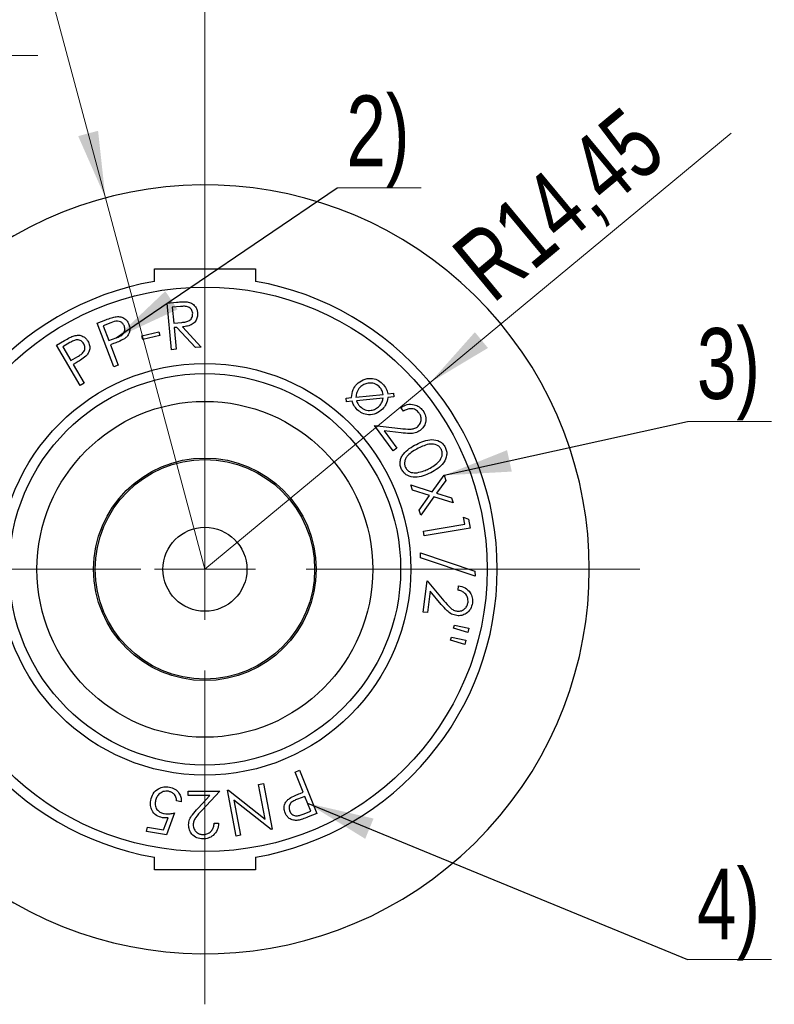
# Model space of a CAD drawing. Header units: millimetres. Extents: x 0 to 420, y 0 to 297.
# Tile 9 of 68: x 79 to 116, y 67 to 116. Entities that reach past the tile are written whole.
import ezdxf

# ---------------------------------------------------------------- set-up
doc = ezdxf.new("R2010")
doc.units = ezdxf.units.MM
doc.linetypes.add('CENTERX2', pattern=[20.32, 12.7, -2.54, 2.54, -2.54])
doc.styles.add('SLDTEXTSTYLE0', font='TXT', dxfattribs={"width": 0.75})
doc.dimstyles.new('SLDDIMSTYLE0', dxfattribs={"dimtxt": 3.5, "dimasz": 3.302, "dimexe": 0, "dimexo": 0.0625, "dimgap": 0.875, "dimtad": 1, "dimrnd": 1e-09, "dimzin": 12, "dimdsep": 46, "dimtxsty": 'SLDTEXTSTYLE0', "dimsah": 1, "dimcen": 0.09, "dimadec": 0, "dimazin": 3, "dimtfac": 1, "dimtmove": 0, "dimatfit": 0, "dimfxl": 0, "dimfrac": 2, "dimtolj": 1, "dimtzin": 12, "dimarcsym": 0})
doc.dimstyles.new('SLDDIMSTYLE1', dxfattribs={"dimtxt": 3.5, "dimasz": 3.302, "dimexe": 0, "dimexo": 0.0625, "dimgap": 0.875, "dimtad": 1, "dimrnd": 1e-09, "dimzin": 12, "dimdsep": 46, "dimtxsty": 'SLDTEXTSTYLE0', "dimsah": 1, "dimcen": 0.09, "dimadec": 0, "dimazin": 3, "dimtfac": 1, "dimtofl": 0, "dimtmove": 0, "dimatfit": 3, "dimfxl": 0, "dimfrac": 2, "dimtolj": 1, "dimtzin": 12, "dimarcsym": 0})
doc.dimstyles.new('SLDDIMSTYLE3', dxfattribs={"dimtxt": 3.5, "dimasz": 3.302, "dimexe": 0, "dimexo": 0.0625, "dimgap": 0.875, "dimtad": 1, "dimrnd": 1e-09, "dimzin": 12, "dimdsep": 46, "dimtxsty": 'SLDTEXTSTYLE0', "dimsah": 1, "dimcen": 0, "dimadec": 0, "dimazin": 3, "dimtfac": 1, "dimtofl": 0, "dimtmove": 0, "dimatfit": 3, "dimfxl": 0, "dimfrac": 2, "dimtolj": 1, "dimtzin": 12, "dimarcsym": 0})
doc.dimstyles.new('SLDDIMSTYLE4', dxfattribs={"dimtxt": 0.18, "dimasz": 3.302, "dimexe": 0, "dimexo": 0.0625, "dimgap": 0, "dimtad": 0, "dimtih": 1, "dimtoh": 1, "dimdec": 0, "dimrnd": 1e-09, "dimzin": 0, "dimdsep": 46, "dimtxsty": 'Standard', "dimsah": 1, "dimcen": 0.09, "dimadec": 0, "dimazin": 0, "dimtfac": 3.302, "dimtdec": 0, "dimtofl": 0, "dimtmove": 0, "dimatfit": 3, "dimfxl": 0, "dimfrac": 2, "dimtolj": 1, "dimtzin": 0, "dimarcsym": 0})

# ---------------------------------------------------------------- blocks, each defined once
blk = doc.blocks.new('_D_8')
at = {"color": 7, "linetype": 'Continuous', "lineweight": 0}
for q in [(79.015, 122.128), (87.953, 88.77)]:
    blk.add_line((83.036, 107.123), q, dxfattribs=at)
at = {"color": 7, "linetype": 'Continuous', "lineweight": 18}
blk.add_solid([(83.036, 107.123), (82.672, 110.444), (81.69, 110.181)], dxfattribs=at)
at = {"color": 7, "linetype": 'Continuous', "lineweight": 18, "insert": (83.362, 123.293), "char_height": 3.5, "attachment_point": 1, "rotation": 285, "style": 'SLDTEXTSTYLE0'}
blk.add_mtext('R19', dxfattribs=at)
blk = doc.blocks.new('_D_9')
at = {"color": 7, "linetype": 'Continuous', "lineweight": 0}
for q in [(113.958, 110.333), (87.953, 88.77)]:
    blk.add_line((99.077, 97.994), q, dxfattribs=at)
at = {"color": 7, "linetype": 'Continuous', "lineweight": 18}
blk.add_solid([(99.077, 97.994), (101.943, 99.71), (101.295, 100.492)], dxfattribs=at)
at = {"color": 7, "linetype": 'Continuous', "lineweight": 18, "insert": (99.948, 104.557), "char_height": 3.5, "attachment_point": 1, "rotation": 39.6639, "style": 'SLDTEXTSTYLE0'}
blk.add_mtext('R14,45', dxfattribs=at)
blk = doc.blocks.new('_D_10')
at = {"color": 7, "linetype": 'Continuous', "lineweight": 0}
for p, q in [((57.703, 107.37), (57.703, 115.159)), ((73.348, 107.37), (73.348, 115.159)), ((57.703, 114.159), (51.353, 114.159)), ((73.348, 114.159), (57.703, 114.159)), ((73.348, 114.159), (79.698, 114.159))]:
    blk.add_line(p, q, dxfattribs=at)
at = {"color": 7, "linetype": 'Continuous', "lineweight": 18}
for points in [[(57.703, 114.159), (54.401, 114.667), (54.401, 113.651)], [(73.348, 114.159), (76.65, 113.651), (76.65, 114.667)]]:
    blk.add_solid(points, dxfattribs=at)
at = {"color": 7, "linetype": 'Continuous', "lineweight": 18, "insert": (59.684, 118.671), "char_height": 3.5, "attachment_point": 1, "style": 'SLDTEXTSTYLE0'}
blk.add_mtext('15,64', dxfattribs=at)
blk = doc.blocks.new('_D_12')
at = {"color": 7, "linetype": 'Continuous', "lineweight": 0}
for p, q in [((57.203, 106.87), (57.203, 127.411)), ((87.953, 89.77), (87.953, 127.411)), ((57.203, 126.411), (87.953, 126.411))]:
    blk.add_line(p, q, dxfattribs=at)
at = {"color": 7, "linetype": 'Continuous', "lineweight": 18}
for points in [[(57.203, 126.411), (60.505, 125.903), (60.505, 126.919)], [(87.953, 126.411), (84.651, 126.919), (84.651, 125.903)]]:
    blk.add_solid(points, dxfattribs=at)
at = {"color": 7, "linetype": 'Continuous', "lineweight": 18, "insert": (67.307, 130.923), "char_height": 3.5, "attachment_point": 1, "style": 'SLDTEXTSTYLE0'}
blk.add_mtext('30,75', dxfattribs=at)
blk = doc.blocks.new('SW_NOTE_0_1')
at = {"color": 0, "linetype": 'Continuous', "lineweight": 0}
blk.add_line((4.155, 0), (0, 0), dxfattribs=at)
at = {"color": 0, "linetype": 'Continuous', "lineweight": 0, "insert": (0.461, 4.556), "char_height": 3.5, "attachment_point": 1, "style": 'SLDTEXTSTYLE0'}
blk.add_mtext('2)', dxfattribs=at)
blk = doc.blocks.new('SW_NOTE_0_2')
at = {"color": 0, "linetype": 'Continuous', "lineweight": 0}
blk.add_line((4.155, 0), (0, 0), dxfattribs=at)
at = {"color": 0, "linetype": 'Continuous', "lineweight": 0, "insert": (0.462, 4.61), "char_height": 3.5, "attachment_point": 1, "style": 'SLDTEXTSTYLE0'}
blk.add_mtext('3)', dxfattribs=at)
blk = doc.blocks.new('SW_NOTE_0_3')
at = {"color": 0, "linetype": 'Continuous', "lineweight": 0}
blk.add_line((4.155, 0), (0, 0), dxfattribs=at)
at = {"color": 0, "linetype": 'Continuous', "lineweight": 0, "insert": (0.462, 4.488), "char_height": 3.5, "attachment_point": 1, "style": 'SLDTEXTSTYLE0'}
blk.add_mtext('4)', dxfattribs=at)
blk = doc.blocks.new('SW_CENTERMARKSYMBOL_0')
at = {"color": 0, "linetype": 'Continuous', "lineweight": 18}
for p, q in [((0, 5), (0, 21.5)), ((0, 0), (0, 2.5)), ((-5, 0), (-21.5, 0)), ((0, 0), (-2.5, 0)), ((0, 0), (0, -2.5)), ((0, 0), (2.5, 0)), ((5, 0), (21.5, 0)), ((0, -5), (0, -21.5))]:
    blk.add_line(p, q, dxfattribs=at)

msp = doc.modelspace()

# ---------------------------------------------------------------- linework, layer by layer
at = {"color": 7, "linetype": 'Continuous', "lineweight": 25}
for p, q in [((85.45335, 103.00246), (85.45335, 103.62036)), ((90.45335, 103.62036), (90.45335, 103.00246)), ((86.09053, 101.92958), (86.55016, 101.97048)), ((86.29641, 99.62213), (86.09053, 101.92958)), ((86.74767, 101.76042), (86.34149, 101.72463)), ((86.34149, 101.72463), (86.4112, 100.94014)), ((82.62952, 100.93873), (83.05941, 101.10139)), ((83.44468, 98.78092), (82.62952, 100.93873)), ((83.30526, 100.95453), (82.92417, 100.81092)), ((82.92417, 100.81092), (83.20162, 100.07709)), ((86.4112, 100.94014), (86.80856, 100.97221)), ((86.84713, 100.75285), (87.77243, 99.75412)), ((84.84323, 100.31458), (85.68209, 100.50837)), ((84.88598, 100.12821), (84.84323, 100.31458)), ((85.72484, 100.32201), (84.88598, 100.12821)), ((85.68209, 100.50837), (85.72484, 100.32201)), ((86.56317, 100.72776), (86.43118, 100.71614)), ((86.43118, 100.71614), (86.52692, 99.64304)), ((87.48708, 99.72856), (86.56317, 100.72776)), ((80.61743, 99.84146), (81.0134, 100.07476)), ((81.78812, 97.85468), (80.61743, 99.84146)), ((81.28109, 99.97251), (80.93021, 99.7657)), ((80.93021, 99.7657), (81.32803, 99.08997)), ((83.20162, 100.07709), (83.5683, 100.21094)), ((83.43492, 99.92419), (83.28109, 99.8661)), ((83.28109, 99.8661), (83.66032, 98.86272)), ((81.32803, 99.08997), (81.66636, 99.28423)), ((86.52692, 99.64304), (86.29641, 99.62213)), ((87.77243, 99.75412), (87.48708, 99.72856)), ((81.58457, 98.97889), (81.44282, 98.8957)), ((81.44282, 98.8957), (81.98703, 97.97179)), ((83.66032, 98.86272), (83.44468, 98.78092)), ((81.98703, 97.97179), (81.78812, 97.85468)), ((95.4177, 97.27817), (96.76453, 97.41713)), ((96.98667, 97.4413), (97.26645, 97.47104)), ((97.26645, 97.47104), (97.29015, 97.28747)), ((94.93111, 97.22752), (95.20531, 97.25587)), ((94.95203, 97.04766), (94.93111, 97.22752)), ((95.2318, 97.07694), (94.95203, 97.04766)), ((96.76313, 97.23449), (95.44512, 97.09832)), ((97.29015, 97.28747), (96.99039, 97.25726)), ((97.77444, 96.59392), (97.64431, 96.77191)), ((97.25997, 94.61969), (96.33606, 95.88193)), ((96.33606, 95.88193), (97.62247, 95.73321)), ((97.64896, 95.51199), (96.81103, 95.60913)), ((96.81103, 95.60913), (97.43936, 94.75121)), ((97.43936, 94.75121), (97.25997, 94.61969)), ((99.19072, 92.6032), (99.78048, 93.41557)), ((99.86321, 93.16415), (99.40172, 92.53535)), ((99.78048, 93.41557), (99.86321, 93.16415)), ((98.21569, 92.68918), (98.13343, 92.93921)), ((98.13343, 92.93921), (99.19072, 92.6032)), ((99.0606, 92.42335), (98.21569, 92.68918)), ((99.40172, 92.53535), (100.14624, 92.30251)), ((98.54101, 91.7002), (99.0606, 92.42335)), ((99.27252, 92.35363), (98.62467, 91.44599)), ((100.22896, 92.05109), (99.27252, 92.35363)), ((100.14624, 92.30251), (100.22896, 92.05109)), ((98.62467, 91.44599), (98.54101, 91.7002)), ((100.79713, 90.99667), (100.73764, 91.3522)), ((100.73764, 91.3522), (100.9821, 91.25414)), ((100.9821, 91.25414), (101.05646, 90.80892)), ((98.75412, 90.65509), (100.79713, 90.99667)), ((98.79176, 90.43015), (98.75412, 90.65509)), ((101.05646, 90.80892), (98.79176, 90.43015)), ((98.60801, 89.33755), (98.60289, 89.57736)), ((98.60289, 89.57736), (101.30212, 88.67622)), ((101.30724, 88.43455), (98.60801, 89.33755)), ((101.30212, 88.67622), (101.30724, 88.43455)), ((98.7385, 86.65663), (98.93183, 88.20887)), ((98.93183, 88.20887), (99.76651, 87.21804)), ((99.09031, 87.68417), (98.95925, 86.62921)), ((99.63359, 87.03865), (99.09031, 87.68417)), ((100.46688, 87.73994), (100.4943, 87.95884)), ((98.95925, 86.62921), (98.7385, 86.65663)), ((100.24814, 85.85652), (100.28858, 86.01499)), ((100.94572, 85.64273), (100.24814, 85.85652)), ((100.28858, 86.01499), (101.00335, 85.86813)), ((101.00335, 85.86813), (100.94572, 85.64273)), ((100.09757, 85.2649), (100.13753, 85.42198)), ((100.79422, 85.04926), (100.09757, 85.2649)), ((100.13753, 85.42198), (100.85184, 85.27512)), ((100.85184, 85.27512), (100.79422, 85.04926)), ((92.41441, 78.7504), (92.62819, 78.83591)), ((92.80991, 77.75678), (92.41441, 78.7504)), ((92.62819, 78.83591), (93.47868, 76.69948)), ((90.61005, 78.13973), (90.84428, 78.18388)), ((90.93398, 76.42762), (90.61005, 78.13973)), ((90.84428, 78.18388), (91.27231, 75.91919)), ((87.12538, 77.58838), (87.12631, 77.81099)), ((88.19057, 77.5828), (87.12538, 77.58838)), ((87.12631, 77.81099), (88.69342, 77.80263)), ((87.61336, 76.96609), (88.19057, 77.5828)), ((88.69342, 77.80263), (87.80669, 76.85501)), ((89.06617, 77.84788), (89.11683, 77.85717)), ((89.4942, 75.58318), (89.06617, 77.84788)), ((89.11683, 77.85717), (90.93398, 76.42762)), ((92.8931, 77.54764), (92.52967, 77.40868)), ((92.65747, 77.69636), (92.80991, 77.75678)), ((93.18217, 76.82171), (92.8931, 77.54764)), ((86.78676, 77.28497), (86.55439, 77.32447)), ((91.22305, 75.90989), (89.38963, 77.35896)), ((89.38963, 77.35896), (89.71728, 75.62547)), ((85.91444, 75.88888), (86.1324, 76.48701)), ((86.45307, 76.73146), (86.05107, 75.6435)), ((92.8048, 76.6716), (93.18217, 76.82171)), ((93.47868, 76.69948), (93.05297, 76.52985)), ((85.07046, 75.81127), (85.10764, 76.02691)), ((85.10764, 76.02691), (85.91444, 75.88888)), ((88.409, 76.21971), (88.63022, 76.21878)), ((91.27231, 75.91919), (91.22305, 75.90989)), ((86.05107, 75.6435), (85.07046, 75.81127)), ((89.71728, 75.62547), (89.4942, 75.58318)), ((85.45335, 73.92036), (85.45335, 74.53827)), ((90.45335, 74.53827), (90.45335, 73.92036))]:
    msp.add_line(p, q, dxfattribs=at)
at = {"color": 7, "linetype": 'CENTERX2', "lineweight": 18}
msp.add_line((84.78433, 88.77036), (55.20335, 88.77036), dxfattribs=at)
at = {"color": 7, "linetype": 'Continuous', "lineweight": 25}
for radius in [13.95, 10.175, 9.675, 8.3, 5.5, 5.4217, 2.075]:
    msp.add_circle((87.95335, 88.77036), radius, dxfattribs=at)
for radius, start, end in [(19, 231.909999, 128.090001), (14.45, 99.962895, 260.037105), (14.45, 279.962895, 80.037105)]:
    msp.add_arc((87.95335, 88.77036), radius, start, end, dxfattribs=at)
for points, knots in [([(85.45335, 103.62036), (85.86647, 103.62036), (86.69548, 103.62036), (87.95051, 103.62036), (89.20838, 103.62036), (90.03741, 103.62036), (90.45335, 103.62036)], [0, 0, 0, 0, 0.24916237, 0.49999996, 0.74913872, 1, 1, 1, 1]), ([(86.55016, 101.97048), (86.64783, 101.97956), (86.82216, 101.99578), (86.99702, 101.98854), (87.07392, 101.98535)], [0, 0, 0, 0, 0.56024788, 1, 1, 1, 1]), ([(87.34859, 101.42348), (87.33355, 101.48814), (87.31094, 101.58541), (87.22066, 101.68286), (87.11023, 101.75543), (86.94226, 101.77473), (86.81268, 101.7652), (86.74767, 101.76042)], [0, 0, 0, 0, 0.24866688, 0.37406987, 0.49935938, 0.74886478, 1, 1, 1, 1]), ([(87.07392, 101.98535), (87.14806, 101.96799), (87.29626, 101.93327), (87.46168, 101.79245), (87.56133, 101.62197), (87.57937, 101.50393), (87.5884, 101.44485)], [0, 0, 0, 0, 0.279827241, 0.559451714, 0.779526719, 1, 1, 1, 1]), ([(83.05941, 101.10139), (83.15278, 101.1372), (83.31945, 101.20113), (83.49359, 101.23999), (83.57016, 101.25708)], [0, 0, 0, 0, 0.56026603, 1, 1, 1, 1]), ([(83.57016, 101.25708), (83.64478, 101.25893), (83.79398, 101.26262), (83.98637, 101.17089), (84.12296, 101.03367), (84.17052, 100.92672), (84.19431, 100.8732)], [0, 0, 0, 0, 0.27979823, 0.55944894, 0.77954805, 1, 1, 1, 1]), ([(86.80856, 100.97221), (86.87479, 100.97936), (87.00686, 100.99361), (87.17047, 101.047), (87.26916, 101.13882), (87.3414, 101.25388), (87.34572, 101.35575), (87.34859, 101.42348)], [0, 0, 0, 0, 0.251037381, 0.500559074, 0.625851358, 0.751231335, 1, 1, 1, 1]), ([(87.5884, 101.44485), (87.58904, 101.37272), (87.59033, 101.22859), (87.49835, 101.02691), (87.3284, 100.86858), (87.0985, 100.78347), (86.93102, 100.76307), (86.84713, 100.75285)], [0, 0, 0, 0, 0.18668067, 0.37304167, 0.55944885, 0.77935014, 1, 1, 1, 1]), ([(83.9717, 100.78908), (83.94963, 100.83289), (83.90548, 100.92048), (83.78388, 101.0099), (83.57185, 101.05894), (83.41525, 100.99761), (83.30526, 100.95453)], [0, 0, 0, 0, 0.18678602, 0.37350138, 0.55994523, 1, 1, 1, 1]), ([(83.5683, 100.21094), (83.63032, 100.23561), (83.75397, 100.2848), (83.89924, 100.37798), (83.97046, 100.49296), (84.00956, 100.62333), (83.98682, 100.72288), (83.9717, 100.78908)], [0, 0, 0, 0, 0.25107235, 0.50066911, 0.62602086, 0.75133216, 1, 1, 1, 1]), ([(84.19431, 100.8732), (84.216, 100.80045), (84.2593, 100.65517), (84.21667, 100.44203), (84.11153, 100.27606), (84.01771, 100.20322), (83.97077, 100.16679)], [0, 0, 0, 0, 0.28008443, 0.55928953, 0.77952853, 1, 1, 1, 1]), ([(81.0134, 100.07476), (81.09934, 100.12595), (81.25275, 100.21731), (81.41769, 100.28551), (81.49022, 100.31549)], [0, 0, 0, 0, 0.56025988, 1, 1, 1, 1]), ([(81.49022, 100.31549), (81.56343, 100.32984), (81.70982, 100.35853), (81.91505, 100.30115), (82.0727, 100.18884), (82.13795, 100.09175), (82.17061, 100.04315)], [0, 0, 0, 0, 0.279776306, 0.55948294, 0.77951485, 1, 1, 1, 1]), ([(81.96519, 99.92232), (81.92409, 99.97401), (81.86225, 100.05176), (81.74019, 100.10266), (81.6099, 100.12186), (81.45011, 100.06847), (81.33755, 100.00457), (81.28109, 99.97251)], [0, 0, 0, 0, 0.24869713, 0.3741146, 0.49939847, 0.74887255, 1, 1, 1, 1]), ([(81.66636, 99.28423), (81.72318, 99.31917), (81.8365, 99.38885), (81.96373, 99.50532), (82.01446, 99.63059), (82.03155, 99.76564), (81.99169, 99.85976), (81.96519, 99.92232)], [0, 0, 0, 0, 0.25105836, 0.50065254, 0.62595083, 0.75135392, 1, 1, 1, 1]), ([(82.17061, 100.04315), (82.20428, 99.97515), (82.27152, 99.83936), (82.26545, 99.62225), (82.19035, 99.44084), (82.11029, 99.35319), (82.07022, 99.30932)], [0, 0, 0, 0, 0.280116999, 0.559299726, 0.779481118, 1, 1, 1, 1]), ([(83.97077, 100.16679), (83.87359, 100.11528), (83.69996, 100.02326), (83.51594, 99.95448), (83.43492, 99.92419)], [0, 0, 0, 0, 0.55969393, 1, 1, 1, 1]), ([(82.07022, 99.30932), (81.9834, 99.24205), (81.82829, 99.12184), (81.65907, 99.02259), (81.58457, 98.97889)], [0, 0, 0, 0, 0.5596991, 1, 1, 1, 1]), ([(95.20531, 97.25587), (95.21451, 97.39458), (95.23096, 97.64266), (95.38669, 97.83417), (95.45534, 97.91859)], [0, 0, 0, 0, 0.55913794, 1, 1, 1, 1]), ([(95.45534, 97.91859), (95.55792, 98.00248), (95.7632, 98.17036), (96.13834, 98.22625), (96.47643, 98.15464), (96.63778, 98.02303), (96.71852, 97.95717)], [0, 0, 0, 0, 0.27958781, 0.55953944, 0.77958552, 1, 1, 1, 1]), ([(96.57166, 97.80055), (96.49029, 97.85906), (96.32746, 97.97616), (96.04016, 97.98897), (95.79213, 97.91425), (95.67324, 97.81179), (95.61382, 97.76058)], [0, 0, 0, 0, 0.27931475, 0.55892858, 0.77955019, 1, 1, 1, 1]), ([(96.71852, 97.95717), (96.79309, 97.87307), (96.92637, 97.72278), (96.96823, 97.52737), (96.98667, 97.4413)], [0, 0, 0, 0, 0.55955182, 1, 1, 1, 1]), ([(95.61382, 97.76058), (95.55243, 97.68005), (95.44272, 97.53611), (95.42535, 97.35705), (95.4177, 97.27817)], [0, 0, 0, 0, 0.55952443, 1, 1, 1, 1]), ([(96.76453, 97.41713), (96.74606, 97.49793), (96.71305, 97.64229), (96.61488, 97.75217), (96.57166, 97.80055)], [0, 0, 0, 0, 0.55972866, 1, 1, 1, 1]), ([(95.48183, 96.66007), (95.41929, 96.72866), (95.30753, 96.85123), (95.25495, 97.00794), (95.2318, 97.07694)], [0, 0, 0, 0, 0.55970671, 1, 1, 1, 1]), ([(95.44512, 97.09832), (95.46933, 97.03889), (95.51258, 96.93276), (95.5903, 96.84893), (95.62451, 96.81204)], [0, 0, 0, 0, 0.559903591, 1, 1, 1, 1]), ([(96.57352, 96.84132), (96.62568, 96.90692), (96.71891, 97.02418), (96.74961, 97.17017), (96.76313, 97.23449)], [0, 0, 0, 0, 0.55943395, 1, 1, 1, 1]), ([(96.99039, 97.25726), (96.97043, 97.13924), (96.93473, 96.92824), (96.79852, 96.76467), (96.7385, 96.6926)], [0, 0, 0, 0, 0.55933937, 1, 1, 1, 1]), ([(97.64431, 96.77191), (97.74444, 96.82824), (97.94453, 96.94078), (98.27314, 96.93131), (98.5493, 96.8173), (98.66755, 96.68141), (98.7267, 96.61344)], [0, 0, 0, 0, 0.27997708, 0.559462, 0.77964392, 1, 1, 1, 1]), ([(96.7385, 96.6926), (96.63652, 96.60882), (96.43244, 96.44118), (96.05798, 96.38909), (95.72256, 96.46343), (95.56212, 96.59449), (95.48183, 96.66007)], [0, 0, 0, 0, 0.27959052, 0.55946577, 0.77956996, 1, 1, 1, 1]), ([(95.62451, 96.81204), (95.70429, 96.75218), (95.86377, 96.63251), (96.14984, 96.6124), (96.39637, 96.68848), (96.51447, 96.79037), (96.57352, 96.84132)], [0, 0, 0, 0, 0.27965698, 0.55905243, 0.77952991, 1, 1, 1, 1]), ([(98.5422, 96.49446), (98.48711, 96.55442), (98.37699, 96.67429), (98.1464, 96.72273), (97.94088, 96.68595), (97.82996, 96.62462), (97.77444, 96.59392)], [0, 0, 0, 0, 0.2793703, 0.55851821, 0.77901993, 1, 1, 1, 1]), ([(98.45482, 95.81036), (98.50728, 95.86042), (98.61228, 95.96065), (98.65351, 96.16428), (98.63204, 96.34995), (98.57216, 96.44627), (98.5422, 96.49446)], [0, 0, 0, 0, 0.27926269, 0.55903826, 0.7793872, 1, 1, 1, 1]), ([(98.7267, 96.61344), (98.78042, 96.52381), (98.88774, 96.34477), (98.87596, 96.04598), (98.77448, 95.79543), (98.65215, 95.68702), (98.59099, 95.63283)], [0, 0, 0, 0, 0.27998156, 0.55929094, 0.77967206, 1, 1, 1, 1]), ([(97.62247, 95.73321), (97.78099, 95.71348), (98.00164, 95.68602), (98.29146, 95.71283), (98.40038, 95.77786), (98.45482, 95.81036)], [0, 0, 0, 0, 0.56066802, 0.78041021, 1, 1, 1, 1]), ([(98.59099, 95.63283), (98.51187, 95.58621), (98.35349, 95.49291), (98.02216, 95.47411), (97.7906, 95.49762), (97.64896, 95.51199)], [0, 0, 0, 0, 0.279350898, 0.559166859, 1, 1, 1, 1]), ([(97.67673, 93.71176), (97.65083, 93.77406), (97.59904, 93.89863), (97.59771, 94.10408), (97.65204, 94.29977), (97.79352, 94.53021), (98.04887, 94.75647), (98.28521, 94.88314), (98.40358, 94.94658)], [0, 0, 0, 0, 0.12494358, 0.24984429, 0.37478057, 0.49987268, 0.74948934, 1, 1, 1, 1]), ([(98.40358, 94.94658), (98.52491, 95.00442), (98.76713, 95.1199), (99.16459, 95.21201), (99.50666, 95.14067), (99.72513, 94.97709), (99.79558, 94.86195), (99.83081, 94.80437)], [0, 0, 0, 0, 0.25105629, 0.50121534, 0.74963375, 0.87479985, 1, 1, 1, 1]), ([(99.63887, 94.69841), (99.60959, 94.74323), (99.55099, 94.83291), (99.36704, 94.94823), (99.09288, 94.98107), (98.78457, 94.88905), (98.59325, 94.7967), (98.49746, 94.75046)], [0, 0, 0, 0, 0.12502954, 0.25018912, 0.49858038, 0.74896638, 1, 1, 1, 1]), ([(98.49746, 94.75046), (98.40354, 94.70067), (98.21594, 94.60123), (98.0026, 94.43699), (97.87683, 94.26316), (97.82258, 94.112), (97.80906, 93.94921), (97.84664, 93.84883), (97.86541, 93.79867)], [0, 0, 0, 0, 0.25050725, 0.50033245, 0.62540914, 0.7502789, 0.87521755, 1, 1, 1, 1]), ([(99.01193, 93.73686), (99.10552, 93.78767), (99.2925, 93.8892), (99.53827, 94.09475), (99.67928, 94.33102), (99.69442, 94.54793), (99.65738, 94.64827), (99.63887, 94.69841)], [0, 0, 0, 0, 0.2509495, 0.50138647, 0.7498663, 0.87502127, 1, 1, 1, 1]), ([(99.83081, 94.80437), (99.85662, 94.74151), (99.90823, 94.6158), (99.91323, 94.34101), (99.77165, 94.02008), (99.47017, 93.74097), (99.23267, 93.61158), (99.11371, 93.54678)], [0, 0, 0, 0, 0.12521475, 0.250413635, 0.498933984, 0.749026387, 1, 1, 1, 1]), ([(99.11371, 93.54678), (98.99131, 93.48896), (98.74692, 93.37352), (98.3436, 93.29469), (98.00173, 93.37191), (97.78291, 93.53783), (97.71212, 93.65378), (97.67673, 93.71176)], [0, 0, 0, 0, 0.250972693, 0.50106593, 0.74958957, 0.874786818, 1, 1, 1, 1]), ([(97.86541, 93.79867), (97.90118, 93.74613), (97.97278, 93.64096), (98.18161, 93.53246), (98.34572, 93.54106), (98.44588, 93.54631)], [0, 0, 0, 0, 0.28009375, 0.56063513, 1, 1, 1, 1]), ([(98.44588, 93.54631), (98.55574, 93.56959), (98.75204, 93.61117), (98.93248, 93.69843), (99.01193, 93.73686)], [0, 0, 0, 0, 0.55964288, 1, 1, 1, 1]), ([(100.95718, 87.14042), (100.95816, 87.22184), (100.96012, 87.38459), (100.82653, 87.57895), (100.65102, 87.69236), (100.52831, 87.72407), (100.46688, 87.73994)], [0, 0, 0, 0, 0.279437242, 0.558570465, 0.779023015, 1, 1, 1, 1]), ([(100.4943, 87.95884), (100.60582, 87.93124), (100.82866, 87.87609), (101.06138, 87.64379), (101.1836, 87.37131), (101.17673, 87.19139), (101.17329, 87.10139)], [0, 0, 0, 0, 0.280029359, 0.559512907, 0.77965472, 1, 1, 1, 1]), ([(99.76651, 87.21804), (99.86811, 87.09486), (100.00953, 86.92339), (100.23895, 86.74458), (100.36273, 86.71723), (100.42459, 86.70357)], [0, 0, 0, 0, 0.56067609, 0.78044507, 1, 1, 1, 1]), ([(100.42459, 86.70357), (100.49694, 86.70416), (100.64177, 86.70535), (100.81191, 86.82406), (100.92296, 86.9741), (100.94577, 87.08496), (100.95718, 87.14042)], [0, 0, 0, 0, 0.27928727, 0.55907393, 0.77940294, 1, 1, 1, 1]), ([(100.40182, 86.48049), (100.31224, 86.50075), (100.13295, 86.54131), (99.87908, 86.75507), (99.72676, 86.93102), (99.63359, 87.03865)], [0, 0, 0, 0, 0.27935411, 0.55917297, 1, 1, 1, 1]), ([(101.17329, 87.10139), (101.15102, 86.9992), (101.10655, 86.79507), (100.8924, 86.58624), (100.64696, 86.47297), (100.48353, 86.47798), (100.40182, 86.48049)], [0, 0, 0, 0, 0.28003799, 0.55936033, 0.77969642, 1, 1, 1, 1]), ([(85.27309, 77.34864), (85.3064, 77.46366), (85.37298, 77.69351), (85.6238, 77.93028), (85.91831, 78.03487), (86.10528, 78.01704), (86.19886, 78.00811)], [0, 0, 0, 0, 0.27985106, 0.55925934, 0.77941335, 1, 1, 1, 1]), ([(86.19886, 78.00811), (86.29196, 77.98311), (86.47804, 77.93314), (86.67137, 77.7367), (86.77746, 77.51115), (86.78366, 77.36039), (86.78676, 77.28497)], [0, 0, 0, 0, 0.27982982, 0.55928745, 0.77952661, 1, 1, 1, 1]), ([(86.14867, 77.79944), (86.06289, 77.80215), (85.89111, 77.80756), (85.68592, 77.67042), (85.55203, 77.49476), (85.52006, 77.36454), (85.50407, 77.29938)], [0, 0, 0, 0, 0.27903685, 0.5588663, 0.77925727, 1, 1, 1, 1]), ([(86.55439, 77.32447), (86.54865, 77.38859), (86.5372, 77.51659), (86.42885, 77.66499), (86.29445, 77.76141), (86.19726, 77.78677), (86.14867, 77.79944)], [0, 0, 0, 0, 0.28009976, 0.55923918, 0.77963903, 1, 1, 1, 1]), ([(91.9176, 76.73713), (91.8948, 76.80926), (91.84926, 76.95331), (91.88859, 77.16615), (91.98978, 77.33366), (92.08199, 77.40783), (92.12813, 77.44493)], [0, 0, 0, 0, 0.28009631, 0.55936337, 0.7795301, 1, 1, 1, 1]), ([(92.52967, 77.40868), (92.46826, 77.38304), (92.34579, 77.33189), (92.2034, 77.23565), (92.1339, 77.12012), (92.09772, 76.98934), (92.12213, 76.8906), (92.13836, 76.82497)], [0, 0, 0, 0, 0.25106627, 0.50074472, 0.62608609, 0.75146206, 1, 1, 1, 1]), ([(92.12813, 77.44493), (92.22407, 77.49785), (92.39548, 77.59239), (92.57738, 77.66458), (92.65747, 77.69636)], [0, 0, 0, 0, 0.55968617, 1, 1, 1, 1]), ([(85.85867, 76.4898), (85.75278, 76.51969), (85.54108, 76.57947), (85.33707, 76.82205), (85.24763, 77.09199), (85.2646, 77.26303), (85.27309, 77.34864)], [0, 0, 0, 0, 0.27963553, 0.5590461, 0.77930195, 1, 1, 1, 1]), ([(85.50407, 77.29938), (85.49823, 77.21984), (85.48656, 77.06097), (85.59947, 76.86005), (85.76503, 76.73636), (85.88626, 76.7077), (85.94697, 76.69335)], [0, 0, 0, 0, 0.279851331, 0.558979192, 0.779164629, 1, 1, 1, 1]), ([(87.14908, 76.13513), (87.15866, 76.22667), (87.17783, 76.40993), (87.36056, 76.68787), (87.51742, 76.8605), (87.61336, 76.96609)], [0, 0, 0, 0, 0.27934134, 0.55919661, 1, 1, 1, 1]), ([(86.1324, 76.48701), (86.0812, 76.48241), (85.98979, 76.4742), (85.89873, 76.48503), (85.85867, 76.4898)], [0, 0, 0, 0, 0.56007086, 1, 1, 1, 1]), ([(85.94697, 76.69335), (86.04243, 76.68769), (86.21311, 76.67757), (86.37967, 76.71498), (86.45307, 76.73146)], [0, 0, 0, 0, 0.55933265, 1, 1, 1, 1]), ([(87.80669, 76.85501), (87.69646, 76.73922), (87.54302, 76.57803), (87.39236, 76.32877), (87.37982, 76.20244), (87.37355, 76.13931)], [0, 0, 0, 0, 0.56065397, 0.7804255, 1, 1, 1, 1]), ([(92.54686, 76.36533), (92.4725, 76.36224), (92.32382, 76.35607), (92.12987, 76.4434), (91.99179, 76.5785), (91.94234, 76.68423), (91.9176, 76.73713)], [0, 0, 0, 0, 0.27980275, 0.55943784, 0.77957066, 1, 1, 1, 1]), ([(92.13836, 76.82497), (92.17091, 76.76769), (92.21987, 76.68153), (92.33257, 76.61301), (92.458, 76.57403), (92.62361, 76.6029), (92.74427, 76.64865), (92.8048, 76.6716)], [0, 0, 0, 0, 0.24867166, 0.37406907, 0.49942788, 0.74887431, 1, 1, 1, 1]), ([(93.05297, 76.52985), (92.9605, 76.49271), (92.79545, 76.42642), (92.62279, 76.38399), (92.54686, 76.36533)], [0, 0, 0, 0, 0.56025548, 1, 1, 1, 1]), ([(87.85781, 75.44126), (87.7536, 75.45138), (87.54541, 75.4716), (87.31255, 75.65989), (87.1708, 75.89047), (87.15632, 76.05357), (87.14908, 76.13513)], [0, 0, 0, 0, 0.27999404, 0.55931042, 0.77963882, 1, 1, 1, 1]), ([(87.37355, 76.13931), (87.38269, 76.06737), (87.40099, 75.92336), (87.53974, 75.76871), (87.70167, 75.67514), (87.81473, 75.66577), (87.87129, 75.66109)], [0, 0, 0, 0, 0.279256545, 0.559076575, 0.77943391, 1, 1, 1, 1]), ([(88.63022, 76.21878), (88.61599, 76.10453), (88.58756, 75.87624), (88.3836, 75.61779), (88.12776, 75.46257), (87.94783, 75.44837), (87.85781, 75.44126)], [0, 0, 0, 0, 0.28000418, 0.55948573, 0.77962957, 1, 1, 1, 1]), ([(87.87129, 75.66109), (87.95237, 75.66976), (88.11445, 75.68709), (88.29171, 75.84305), (88.38409, 76.03085), (88.40069, 76.15671), (88.409, 76.21971)], [0, 0, 0, 0, 0.27941843, 0.55856843, 0.77904337, 1, 1, 1, 1]), ([(90.45335, 73.92036), (90.04024, 73.92036), (89.21123, 73.92036), (87.9562, 73.92036), (86.69833, 73.92036), (85.8693, 73.92036), (85.45335, 73.92036)], [0, 0, 0, 0, 0.24916237, 0.49999996, 0.74913872, 1, 1, 1, 1])]:
    msp.add_open_spline(points, degree=3, knots=knots, dxfattribs=at)

# ---------------------------------------------------------------- block references
at = {"color": 7, "linetype": 'Continuous', "lineweight": 0}
for name, p in [('SW_NOTE_0_1', (94.4848, 107.63236)), ('SW_CENTERMARKSYMBOL_0', (87.95335, 88.77036)), ('SW_NOTE_0_2', (111.81003, 96.08221)), ('SW_NOTE_0_3', (111.81003, 69.48646))]:
    msp.add_blockref(name, p, dxfattribs=at)

# ---------------------------------------------------------------- dimensions: what is measured, and where the dimension line sits
at = {"color": 7, "linetype": 'Continuous', "lineweight": 18}
for base, p1, p2, dimstyle, picture, middle in [((87.95335, 126.41088), (57.20335, 105.87036), (87.95335, 88.77036), 'SLDDIMSTYLE1', '_D_12', (73.12526, 126.41088)), ((57.70335, 114.15936), (73.34806, 106.37036), (57.70335, 106.37036), 'SLDDIMSTYLE0', '_D_10', (65.50322, 114.15936))]:
    dim = msp.add_linear_dim(base=base, p1=p1, p2=p2, dimstyle=dimstyle, dxfattribs=at)
    dim.commit()
    dim.dimension.update_dxf_attribs({"geometry": picture, "text_midpoint": middle, "dimtype": 160})
for mpoint, picture, middle in [((83.03579, 107.12295), '_D_8', (80.01888, 118.38225)), ((99.07698, 97.99356), '_D_9', (108.49868, 105.80559))]:
    dim = msp.add_radius_dim(center=(87.95335, 88.77036), mpoint=mpoint, dimstyle='SLDDIMSTYLE3', dxfattribs=at)
    dim.commit()
    dim.dimension.update_dxf_attribs({"geometry": picture, "text_midpoint": middle, "dimtype": 164})

# ---------------------------------------------------------------- leaders
at = {"color": 7, "linetype": 'Continuous', "lineweight": 0}
for points in [[(83.5683, 100.21094), (94.4848, 107.63236)], [(99.78048, 93.41557), (111.81003, 96.08221)], [(93.02911, 77.20609), (111.81003, 69.48646)]]:
    msp.add_leader(points, dimstyle='SLDDIMSTYLE4', dxfattribs=at)

doc.saveas('drawing.dxf')
